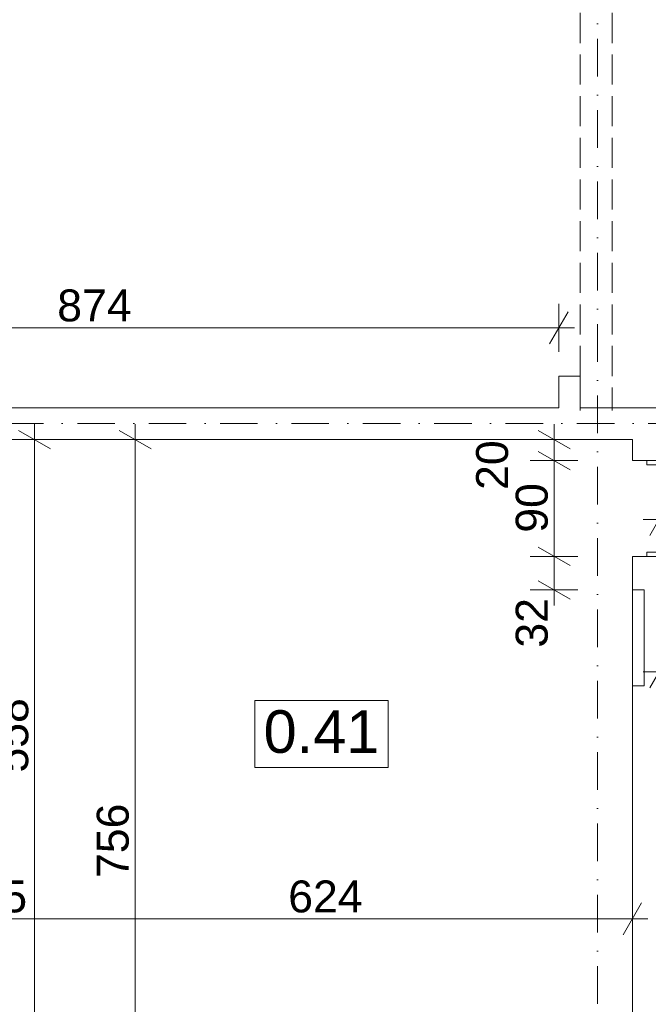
# Model space of a CAD drawing. Extents: x -283435 to 14216, y -77540 to 30522.
# Tile 119 of 177: x -103031 to -97126, y -28557 to -19303. Entities that reach past the tile are written whole.
import ezdxf

# ---------------------------------------------------------------- set-up
doc = ezdxf.new("R2010")
doc.units = 0
doc.header["$MEASUREMENT"] = 0
doc.linetypes.add('Krawędzie ukryte', pattern=[391.222223, 282.222223, -109])
doc.linetypes.add('Kropki i Kreski', pattern=[670.277762, 352.777767, -176.388884, 0, -141.111112])
for name, color, linetype in [('Drzwi ArchiCAD', 7, 'Continuous'), ('WYMIARY', 7, 'Continuous'), ('ŚCIANY', 7, 'Continuous')]:
    doc.layers.add(name, color=color, linetype=linetype)
for name, color, linetype, lineweight in [('Drzwi ArchiCAD_Nr_Pióra__3', 3, 'Continuous', 18), ('Drzwi ArchiCAD_Nr_Pióra__7', 7, 'Continuous', 18), ('LINIE_Nr_Pióra__5', 5, 'Continuous', 18), ('OPISY_Nr_Pióra__65', 65, 'Continuous', 18), ('OPISY_Nr_Pióra__86', 86, 'Continuous', 18), ('OSIE_Nr_Pióra__5', 5, 'Continuous', 18), ('OSIE_Nr_Pióra__7', 7, 'Continuous', 18), ('WYMIARY_Nr_Pióra__4', 4, 'Continuous', 18), ('WYMIARY_Nr_Pióra__5', 5, 'Continuous', 18), ('ŚCIANY_Nr_Pióra__7', 7, 'Continuous', 18)]:
    doc.layers.add(name, color=color, linetype=linetype, lineweight=lineweight)
doc.styles.add('GENERATED_STYLE_1', font='arial.ttf')
doc.styles.add('GENERATED_STYLE_2', font='txt')
doc.dimstyles.new('GENERATED_STYLE__1', dxfattribs={"dimtxt": 300, "dimasz": 228, "dimexe": 0.18, "dimexo": 0, "dimgap": 0.09, "dimtad": 1, "dimdec": 0, "dimlfac": 0.1, "dimzin": 0, "dimdsep": 46, "dimtxsty": 'GENERATED_STYLE_2', "dimblk": 'ARROWHEAD_2', "dimblk1": 'ARROWHEAD_2', "dimblk2": 'ARROWHEAD_2', "dimcen": 0.09, "dimclrd": 256, "dimclre": 256, "dimclrt": 256, "dimazin": 0, "dimtfac": 1, "dimtdec": 4, "dimtmove": 0, "dimatfit": 3, "dimfxl": 1, "dimtolj": 1, "dimtzin": 0, "dimarcsym": 0})
doc.dimstyles.new('GENERATED_STYLE__2', dxfattribs={"dimtxt": 300, "dimasz": 228, "dimexe": 0.18, "dimexo": 0, "dimgap": 0.09, "dimtad": 1, "dimtih": 1, "dimtoh": 1, "dimdec": 0, "dimlfac": 0.1, "dimzin": 0, "dimdsep": 46, "dimtxsty": 'GENERATED_STYLE_2', "dimblk": 'ARROWHEAD_2', "dimblk1": 'ARROWHEAD_2', "dimblk2": 'ARROWHEAD_2', "dimcen": 0.09, "dimclrd": 256, "dimclre": 256, "dimclrt": 256, "dimazin": 0, "dimtfac": 1, "dimtdec": 4, "dimtmove": 0, "dimatfit": 3, "dimfxl": 1, "dimtolj": 1, "dimtzin": 0, "dimarcsym": 0})
doc.dimstyles.new('GENERATED_STYLE__3', dxfattribs={"dimtxt": 300, "dimasz": 228, "dimexe": 0.18, "dimexo": 0, "dimgap": 0.09, "dimtad": 1, "dimtih": 1, "dimtoh": 1, "dimdec": 0, "dimlfac": 0.1, "dimzin": 0, "dimdsep": 46, "dimtxsty": 'GENERATED_STYLE_2', "dimblk": 'ARROWHEAD_2', "dimblk1": 'ARROWHEAD_2', "dimblk2": 'ARROWHEAD_2', "dimcen": 0.09, "dimclrd": 256, "dimclre": 256, "dimclrt": 256, "dimazin": 0, "dimtfac": 1, "dimtdec": 4, "dimtmove": 2, "dimatfit": 3, "dimfxl": 1, "dimtolj": 1, "dimtzin": 0, "dimarcsym": 0})
doc.dimstyles.new('GENERATED_STYLE__4', dxfattribs={"dimtxt": 300, "dimasz": 228, "dimexe": 0.18, "dimexo": 0, "dimgap": 0.09, "dimtad": 1, "dimdec": 0, "dimlfac": 0.1, "dimzin": 0, "dimdsep": 46, "dimtxsty": 'GENERATED_STYLE_2', "dimblk": 'ARROWHEAD_2', "dimblk1": 'ARROWHEAD_2', "dimblk2": 'ARROWHEAD_2', "dimcen": 0.09, "dimclrd": 256, "dimclre": 256, "dimclrt": 256, "dimazin": 0, "dimtfac": 1, "dimtdec": 4, "dimtmove": 2, "dimatfit": 3, "dimfxl": 1, "dimtolj": 1, "dimtzin": 0, "dimarcsym": 0})

# ---------------------------------------------------------------- blocks, each defined once
blk = doc.blocks.new('D1 Drzwi proste 12_13')
at = {"layer": 'Drzwi ArchiCAD_Nr_Pióra__3', "linetype": 'Continuous'}
for p, q in [((410, 0), (410, 820)), ((-410, 0), (-450, 0)), ((-450, 0), (-450, -115)), ((-410, -115), (-410, 0)), ((450, 0), (410, 0)), ((410, 0), (410, -115)), ((450, -115), (450, 0)), ((-450, -115), (-410, -115)), ((410, -115), (450, -115))]:
    blk.add_line(p, q, dxfattribs=at)
blk.add_arc((410, 0), 820, 90, 180, dxfattribs=at)
at = {"layer": 'Drzwi ArchiCAD_Nr_Pióra__7', "linetype": 'Continuous'}
for p, q in [((-450, 0), (-450, -115)), ((450, 0), (450, -115))]:
    blk.add_line(p, q, dxfattribs=at)
blk = doc.blocks.new('Ściana_43', base_point=(-97275.6, -23099.9))
at = {"layer": 'ŚCIANY_Nr_Pióra__7', "linetype": 'Continuous'}
for p, q in [((-97275.6, -23249.9), (-97275.6, -23447.2)), ((-97140.6, -23447.2), (-97275.6, -23447.2)), ((-97025.6, -23447.2), (-97140.6, -23447.2)), ((-97140.6, -24347.2), (-97275.6, -24347.2)), ((-97275.6, -24347.2), (-97275.6, -30807.2)), ((-97025.6, -24347.2), (-97140.6, -24347.2))]:
    blk.add_line(p, q, dxfattribs=at)
at = {"layer": 'Drzwi ArchiCAD', "linetype": 'Continuous', "rotation": 270}
blk.add_blockref('D1 Drzwi proste 12_13', (-97025.6, -23897.2), dxfattribs=at)
blk = doc.blocks.new('Puste drzwi_6')
at = {"layer": 'Drzwi ArchiCAD_Nr_Pióra__7', "linetype": 'Continuous'}
for p, q in [((-450, 0), (-450, -300)), ((450, 0), (450, -300))]:
    blk.add_line(p, q, dxfattribs=at)
blk = doc.blocks.new('Ściana_155', base_point=(-97024.8, -23099.9))
at = {"layer": 'ŚCIANY_Nr_Pióra__7', "linetype": 'Continuous'}
for p, q in [((-107608.6, -22949.9), (-110414.6, -22949.9)), ((-97966, -22949.9), (-106708.6, -22949.9)), ((-97024.8, -22949.9), (-97766, -22949.9)), ((-97024.8, -23249.9), (-97024.8, -22949.9)), ((-110414.6, -23249.9), (-110402.2, -23249.9)), ((-110102.2, -23249.9), (-108323.8, -23249.9)), ((-108203.8, -23249.9), (-107608.6, -23249.9)), ((-106708.6, -23249.9), (-105802.7, -23249.9)), ((-105682.7, -23249.9), (-97275.6, -23249.9)), ((-97025.6, -23249.9), (-97024.8, -23249.9))]:
    blk.add_line(p, q, dxfattribs=at)
at = {"layer": 'Drzwi ArchiCAD', "linetype": 'Continuous', "xscale": -1, "rotation": 180}
blk.add_blockref('Puste drzwi_6', (-107158.6, -23249.9), dxfattribs=at)
blk = doc.blocks.new('Ściana_298', base_point=(-97766, -23099.9))
at = {"layer": 'ŚCIANY_Nr_Pióra__7', "linetype": 'Continuous'}
for p, q in [((-97766, -22654.9), (-97966, -22654.9)), ((-97966, -22654.9), (-97966, -22949.9)), ((-97766, -22949.9), (-97766, -22654.9))]:
    blk.add_line(p, q, dxfattribs=at)
blk = doc.blocks.new('*D1354')
at = {"layer": 'WYMIARY_Nr_Pióra__4', "linetype": 'Continuous', "transparency": 16777216}
for p, q in [((-97025.6, -24225.4), (-97025.6, -23775.4)), ((-95926.6, -24225.4), (-95926.6, -23775.4)), ((-96939, -23850.4), (-97112.2, -24150.4)), ((-95839.9, -23850.4), (-96013.2, -24150.4)), ((-97172.3, -24000.4), (-97025.6, -24000.4)), ((-97025.6, -24000.4), (-95926.6, -24000.4))]:
    blk.add_line(p, q, dxfattribs=at)
at = {"layer": 'WYMIARY_Nr_Pióra__5', "transparency": 16777216, "insert": (-96787.7, -23640.4), "char_height": 300, "attachment_point": 1, "style": 'GENERATED_STYLE_1'}
blk.add_mtext('{110}', dxfattribs=at)
blk = doc.blocks.new('ARROWHEAD_2')
at = {"linetype": 'Continuous'}
for p, q in [((-0.378, -0.655), (0.378, 0.655)), ((0, 0), (-1, 0))]:
    blk.add_line(p, q, dxfattribs=at)
blk = doc.blocks.new('*D1364')
at = {"layer": 'WYMIARY_Nr_Pióra__4', "linetype": 'Continuous', "transparency": 16777216}
for p, q in [((-97025.6, -25658.7), (-97025.6, -25208.7)), ((-95676.6, -25658.7), (-95676.6, -25208.7)), ((-96939, -25283.7), (-97112.2, -25583.7)), ((-95763.2, -25583.7), (-95589.9, -25283.7)), ((-97172.3, -25433.7), (-97025.6, -25433.7)), ((-97025.6, -25433.7), (-95676.6, -25433.7)), ((-95676.6, -25433.7), (-95529.9, -25433.7))]:
    blk.add_line(p, q, dxfattribs=at)
at = {"layer": 'WYMIARY_Nr_Pióra__5', "transparency": 16777216, "insert": (-96439.8, -25073.7), "char_height": 300, "attachment_point": 1, "style": 'GENERATED_STYLE_1'}
blk.add_mtext('{135}', dxfattribs=at)
blk = doc.blocks.new('*D1370')
at = {"layer": 'WYMIARY_Nr_Pióra__4', "linetype": 'Continuous', "transparency": 16777216}
for p, q in [((-97025.6, -29305.8), (-97025.6, -28855.8)), ((-93356.2, -29305.8), (-93356.2, -28855.8)), ((-96939, -28930.8), (-97112.2, -29230.8)), ((-93269.6, -28930.8), (-93442.8, -29230.8)), ((-97172.3, -29080.8), (-97025.6, -29080.8)), ((-97025.6, -29080.8), (-93356.2, -29080.8))]:
    blk.add_line(p, q, dxfattribs=at)
at = {"layer": 'WYMIARY_Nr_Pióra__5', "transparency": 16777216, "insert": (-95532.4, -28720.8), "char_height": 300, "attachment_point": 1, "style": 'GENERATED_STYLE_1'}
blk.add_mtext('{367}', dxfattribs=at)
blk = doc.blocks.new('*D1417')
at = {"layer": 'WYMIARY_Nr_Pióra__4', "linetype": 'Continuous', "transparency": 16777216}
for p, q in [((-102891.1, -23249.9), (-102891.1, -23103.2)), ((-102741.1, -23336.5), (-103041.1, -23163.3)), ((-102666.1, -23249.9), (-103116.1, -23249.9)), ((-102891.1, -28825.4), (-102891.1, -23249.9)), ((-103041.1, -28738.8), (-102741.1, -28912)), ((-102666.1, -28825.4), (-103116.1, -28825.4))]:
    blk.add_line(p, q, dxfattribs=at)
at = {"layer": 'WYMIARY_Nr_Pióra__5', "transparency": 16777216, "insert": (-103251.1, -26379.1), "char_height": 300, "attachment_point": 1, "rotation": 90, "style": 'GENERATED_STYLE_1'}
blk.add_mtext('{558}', dxfattribs=at)
blk = doc.blocks.new('*D1418')
at = {"layer": 'WYMIARY_Nr_Pióra__4', "linetype": 'Continuous', "transparency": 16777216}
for p, q in [((-101947.3, -23249.9), (-101947.3, -23103.2)), ((-101797.3, -23336.5), (-102097.3, -23163.3)), ((-101722.3, -23249.9), (-102172.3, -23249.9)), ((-101947.3, -30807.2), (-101947.3, -23249.9)), ((-102097.3, -30720.6), (-101797.3, -30893.8)), ((-101722.3, -30807.2), (-102172.3, -30807.2)), ((-101947.3, -30953.9), (-101947.3, -30807.2))]:
    blk.add_line(p, q, dxfattribs=at)
at = {"layer": 'WYMIARY_Nr_Pióra__5', "transparency": 16777216, "insert": (-102307.3, -27370.1), "char_height": 300, "attachment_point": 1, "rotation": 90, "style": 'GENERATED_STYLE_1'}
blk.add_mtext('{756}', dxfattribs=at)
blk = doc.blocks.new('*D1431')
at = {"layer": 'WYMIARY_Nr_Pióra__4', "linetype": 'Continuous', "transparency": 16777216}
for p, q in [((-103514.3, -27978.3), (-103514.3, -27528.3)), ((-97275.6, -27978.3), (-97275.6, -27528.3)), ((-103427.7, -27603.3), (-103600.9, -27903.3)), ((-97362.2, -27903.3), (-97189, -27603.3)), ((-103514.3, -27753.3), (-97275.6, -27753.3)), ((-97275.6, -27753.3), (-97128.9, -27753.3))]:
    blk.add_line(p, q, dxfattribs=at)
at = {"layer": 'WYMIARY_Nr_Pióra__5', "transparency": 16777216, "char_height": 300, "attachment_point": 1, "style": 'GENERATED_STYLE_1'}
for s, insert in [('{25}', (-103427.6, -27393.3)), ('{624}', (-100508.8, -27393.3))]:
    blk.add_mtext(s, dxfattribs=dict(at, insert=insert))
blk = doc.blocks.new('*D1449')
at = {"layer": 'WYMIARY_Nr_Pióra__4', "linetype": 'Continuous', "transparency": 16777216}
for p, q in [((-106708.6, -22423.7), (-106708.6, -21973.7)), ((-97966, -22423.7), (-97966, -21973.7)), ((-106622, -22048.7), (-106795.2, -22348.7)), ((-98052.7, -22348.7), (-97879.4, -22048.7)), ((-106708.6, -22198.7), (-97966, -22198.7)), ((-97966, -22198.7), (-97819.3, -22198.7))]:
    blk.add_line(p, q, dxfattribs=at)
at = {"layer": 'WYMIARY_Nr_Pióra__5', "transparency": 16777216, "insert": (-102678.8, -21838.7), "char_height": 300, "attachment_point": 1, "style": 'GENERATED_STYLE_1'}
blk.add_mtext('{874}', dxfattribs=at)
blk = doc.blocks.new('*D1478')
at = {"layer": 'WYMIARY_Nr_Pióra__4', "linetype": 'Continuous', "transparency": 16777216}
for p, q in [((-98161.1, -24260.6), (-97861.1, -24433.8)), ((-97786.1, -24347.2), (-98236.1, -24347.2)), ((-98011.1, -24662.9), (-98011.1, -24347.2)), ((-98161.1, -24576.3), (-97861.1, -24749.5)), ((-97786.1, -24662.9), (-98236.1, -24662.9)), ((-98011.1, -24809.6), (-98011.1, -24662.9))]:
    blk.add_line(p, q, dxfattribs=at)
at = {"layer": 'WYMIARY_Nr_Pióra__5', "transparency": 16777216, "insert": (-98371.1, -25204.9), "char_height": 300, "attachment_point": 1, "rotation": 90, "style": 'GENERATED_STYLE_1'}
blk.add_mtext('{32}', dxfattribs=at)
blk = doc.blocks.new('*D1479')
at = {"layer": 'WYMIARY_Nr_Pióra__4', "linetype": 'Continuous', "transparency": 16777216}
for p, q in [((-98161.1, -23360.6), (-97861.1, -23533.8)), ((-97786.1, -23447.2), (-98236.1, -23447.2)), ((-98011.1, -24347.2), (-98011.1, -23447.2)), ((-98161.1, -24260.6), (-97861.1, -24433.8)), ((-97786.1, -24347.2), (-98236.1, -24347.2))]:
    blk.add_line(p, q, dxfattribs=at)
at = {"layer": 'WYMIARY_Nr_Pióra__5', "transparency": 16777216, "char_height": 300, "attachment_point": 1, "rotation": 90, "style": 'GENERATED_STYLE_1'}
for s, insert in [('{20}', (-98743.5, -23722.7)), ('{90}', (-98371.1, -24124.8))]:
    blk.add_mtext(s, dxfattribs=dict(at, insert=insert))
blk = doc.blocks.new('*D1480')
at = {"layer": 'WYMIARY_Nr_Pióra__4', "linetype": 'Continuous', "transparency": 16777216}
for p, q in [((-98011.1, -23249.9), (-98011.1, -23103.2)), ((-97861.1, -23336.5), (-98161.1, -23163.3)), ((-97786.1, -23249.9), (-98236.1, -23249.9)), ((-98011.1, -23447.2), (-98011.1, -23249.9)), ((-98161.1, -23360.6), (-97861.1, -23533.8)), ((-97786.1, -23447.2), (-98236.1, -23447.2))]:
    blk.add_line(p, q, dxfattribs=at)

msp = doc.modelspace()

# ---------------------------------------------------------------- linework, layer by layer
at = {"layer": 'LINIE_Nr_Pióra__5', "linetype": 'Krawędzie ukryte'}
for p, q in [((-97766, -18849), (-97766, -22974.9)), ((-97466, -18849), (-97466, -22974.9))]:
    msp.add_line(p, q, dxfattribs=at)
at = {"layer": 'LINIE_Nr_Pióra__5', "linetype": 'Continuous'}
for p, q in [((-97275.6, -24662.9), (-97165.6, -24662.9)), ((-97165.6, -24662.9), (-97165.6, -25562.9)), ((-97165.6, -25562.9), (-97275.6, -25562.9))]:
    msp.add_line(p, q, dxfattribs=at)
at = {"layer": 'OPISY_Nr_Pióra__65', "linetype": 'Continuous', "flags": 128}
msp.add_lwpolyline([(-100820.9, -25702.2), (-99570.9, -25702.2), (-99570.9, -26330.7), (-100820.9, -26330.7)], close=True, dxfattribs=at)
at = {"layer": 'OSIE_Nr_Pióra__5', "linetype": 'Kropki i Kreski'}
msp.add_line((-97602.8, 27442), (-97602.8, -38346.1), dxfattribs=at)
at = {"layer": 'OSIE_Nr_Pióra__7', "linetype": 'Kropki i Kreski'}
msp.add_line((-280139.5, -23099.9), (10893.5, -23099.9), dxfattribs=at)

# ---------------------------------------------------------------- block references
at = {"layer": 'ŚCIANY'}
for name, p in [('Ściana_298', (-97766, -23099.9)), ('Ściana_155', (-97024.8, -23099.9)), ('Ściana_43', (-97275.6, -23099.9))]:
    msp.add_blockref(name, p, dxfattribs=at)

# ---------------------------------------------------------------- texts
at = {"layer": 'OPISY_Nr_Pióra__86', "linetype": 'Continuous', "insert": (-100195.9, -25793.6), "char_height": 400, "attachment_point": 2, "style": 'GENERATED_STYLE_1'}
msp.add_mtext('{0.41}', dxfattribs=at)

# ---------------------------------------------------------------- dimensions: what is measured, and where the dimension line sits
at = {"layer": 'WYMIARY', "linetype": 'Continuous'}
for base, p1, p2, dimstyle, picture, middle in [((-170896.8, -22198.7), (-106708.6, -22949.9), (-97966, -22949.9), 'GENERATED_STYLE__2', '*D1449', (-102341.4, -21988.7)), ((-97025.6, -24000.4), (-97025.6, -24595.4), (-95926.6, -24595.4), 'GENERATED_STYLE__3', '*D1354', (-96450.3, -23790.4)), ((-97025.6, -25433.7), (-97025.6, -24845.4), (-95676.6, -24845.4), 'GENERATED_STYLE__3', '*D1364', (-96102.4, -25223.7)), ((-110402.2, -27753.3), (-103514.3, -30807.2), (-97275.6, -30807.2), 'GENERATED_STYLE__2', '*D1431', (-100171.4, -27543.3)), ((-97025.6, -29080.8), (-97025.6, -28329.8), (-93356.2, -28329.8), 'GENERATED_STYLE__2', '*D1370', (-95195, -28870.8))]:
    dim = msp.add_linear_dim(base=base, p1=p1, p2=p2, dimstyle=dimstyle, dxfattribs=at)
    dim.commit()
    dim.dimension.update_dxf_attribs({"geometry": picture, "text_midpoint": middle})
for base, p1, p2, dimstyle, picture, middle in [((-102891.1, -35209.9), (-103514.3, -28825.4), (-103514.3, -23249.9), 'GENERATED_STYLE__1', '*D1417', (-103101.1, -26041.8)), ((-101947.3, -30807.2), (-103514.3, -30807.2), (-103514.3, -23249.9), 'GENERATED_STYLE__1', '*D1418', (-102157.3, -27032.7)), ((-98011.1, -24662.9), (-97275.6, -23447.2), (-97275.6, -23249.9), 'GENERATED_STYLE__4', '*D1480', (-98593.5, -23497.8)), ((-98011.1, -24662.9), (-97275.6, -24347.2), (-97275.6, -23447.2), 'GENERATED_STYLE__1', '*D1479', (-98221.1, -23899.9)), ((-98011.1, -24662.9), (-97275.6, -24662.9), (-97275.6, -24347.2), 'GENERATED_STYLE__1', '*D1478', (-98221.1, -24980))]:
    dim = msp.add_linear_dim(base=base, p1=p1, p2=p2, angle=90, dimstyle=dimstyle, dxfattribs=at)
    dim.commit()
    dim.dimension.update_dxf_attribs({"geometry": picture, "text_midpoint": middle})

doc.saveas('drawing.dxf')
